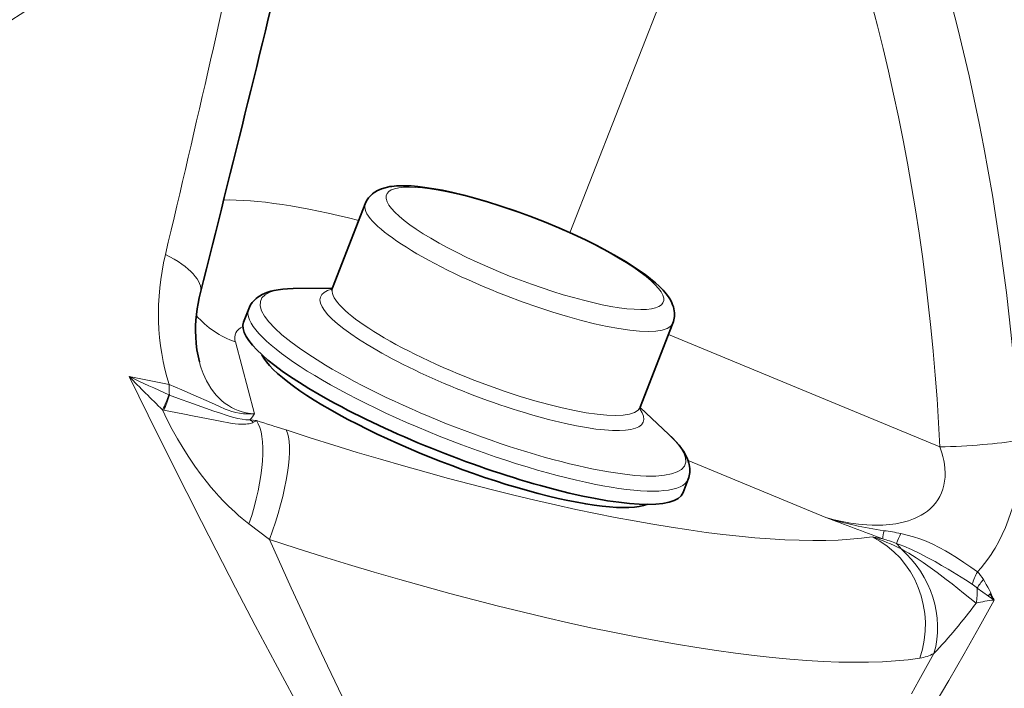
# Model space of a CAD drawing. Extents: x -672 to 7836, y -4841 to 1047.
# Tile 24 of 80: x 4890 to 4911, y -4711 to -4696. Entities that reach past the tile are written whole.
import ezdxf

# ---------------------------------------------------------------- set-up
doc = ezdxf.new("R2010")
doc.units = 0

msp = doc.modelspace()

# ---------------------------------------------------------------- linework, layer by layer
at = {"color": 7, "lineweight": 13}
for p, q in [((4905.942383, -4689.994629), (4901.662109, -4700.901855)), ((4905.942383, -4689.994629), (4901.662109, -4700.901855)), ((4905.942383, -4689.994629), (4901.662109, -4700.901855)), ((4903.754395, -4703.060059), (4909.510254, -4705.446777)), ((4903.754395, -4703.060059), (4909.510254, -4705.446777)), ((4903.754395, -4703.060059), (4909.510254, -4705.446777)), ((4894.56543, -4703.219238), (4894.973633, -4704.741699)), ((4894.56543, -4703.219238), (4894.973633, -4704.741699)), ((4894.56543, -4703.219238), (4894.973633, -4704.741699)), ((4893.163086, -4704.121582), (4892.311523, -4703.94873)), ((4893.163086, -4704.121582), (4892.311523, -4703.94873)), ((4893.163086, -4704.121582), (4892.311523, -4703.94873)), ((4893.151855, -4704.339355), (4893.166504, -4704.346191)), ((4893.151855, -4704.339355), (4893.166504, -4704.346191)), ((4893.151855, -4704.339355), (4893.166504, -4704.346191)), ((4893.021973, -4704.658203), (4893.045898, -4704.663574)), ((4893.021973, -4704.658203), (4893.045898, -4704.663574)), ((4893.021973, -4704.658203), (4893.045898, -4704.663574)), ((4895.012695, -4704.888184), (4894.871582, -4704.869629)), ((4895.012695, -4704.888184), (4894.871582, -4704.869629)), ((4895.012695, -4704.888184), (4894.871582, -4704.869629)), ((4904.169434, -4705.733887), (4907.091309, -4706.945801)), ((4904.169434, -4705.733887), (4907.091309, -4706.945801)), ((4904.169434, -4705.733887), (4907.091309, -4706.945801)), ((4895.287598, -4707.411621), (4894.854492, -4707.078125)), ((4895.287598, -4707.411621), (4894.854492, -4707.078125)), ((4895.287598, -4707.411621), (4894.854492, -4707.078125)), ((4908.073242, -4707.352539), (4908.299316, -4707.395508)), ((4908.073242, -4707.352539), (4908.299316, -4707.395508)), ((4908.073242, -4707.352539), (4908.299316, -4707.395508)), ((4910.300293, -4708.444336), (4910.659668, -4708.694824)), ((4910.300293, -4708.444336), (4910.659668, -4708.694824)), ((4910.300293, -4708.444336), (4910.659668, -4708.694824))]:
    msp.add_line(p, q, dxfattribs=at)
at = {"color": 7, "lineweight": 35}
for p, q in [((4897.322266, -4700.286621), (4896.629395, -4702.072266)), ((4897.322266, -4700.286621), (4896.629395, -4702.072266)), ((4897.322266, -4700.286621), (4896.629395, -4702.072266)), ((4896.626465, -4702.07666), (4895.790039, -4702.088379)), ((4896.626465, -4702.07666), (4895.790039, -4702.088379)), ((4896.626465, -4702.07666), (4895.790039, -4702.088379)), ((4894.848633, -4702.515137), (4894.739258, -4702.796875)), ((4894.848633, -4702.515137), (4894.739258, -4702.796875)), ((4894.848633, -4702.515137), (4894.739258, -4702.796875)), ((4903.848145, -4702.818848), (4903.155273, -4704.604004)), ((4903.848145, -4702.818848), (4903.155273, -4704.604004)), ((4903.848145, -4702.818848), (4903.155273, -4704.604004)), ((4903.154297, -4704.609375), (4903.76416, -4705.182129)), ((4903.154297, -4704.609375), (4903.76416, -4705.182129)), ((4903.154297, -4704.609375), (4903.76416, -4705.182129)), ((4904.171387, -4706.132324), (4904.062012, -4706.414063)), ((4904.171387, -4706.132324), (4904.062012, -4706.414063)), ((4904.171387, -4706.132324), (4904.062012, -4706.414063))]:
    msp.add_line(p, q, dxfattribs=at)
for points in [[(4899.648926, -4700.169434), (4899.409668, -4700.105957), (4899.178711, -4700.050293), (4898.95752, -4700.00293), (4898.773438, -4699.969238), (4898.587402, -4699.94043), (4898.436035, -4699.922363), (4898.29248, -4699.910645), (4898.154785, -4699.905273), (4898.069336, -4699.905762), (4897.980957, -4699.909668), (4897.888672, -4699.918945), (4897.843262, -4699.925293), (4897.791992, -4699.935059), (4897.741699, -4699.947266), (4897.666016, -4699.970703), (4897.61377, -4699.992188), (4897.567383, -4700.015137), (4897.537598, -4700.032715), (4897.508789, -4700.052246), (4897.476074, -4700.07666), (4897.444824, -4700.104004), (4897.418457, -4700.131348), (4897.393555, -4700.160645), (4897.362305, -4700.205566), (4897.336426, -4700.253418), (4897.322266, -4700.286621)], [(4899.648926, -4700.169434), (4899.409668, -4700.105957), (4899.178711, -4700.050293), (4898.95752, -4700.00293), (4898.773438, -4699.969238), (4898.587402, -4699.94043), (4898.436035, -4699.922363), (4898.29248, -4699.910645), (4898.154785, -4699.905273), (4898.069336, -4699.905762), (4897.980957, -4699.909668), (4897.888672, -4699.918945), (4897.843262, -4699.925293), (4897.791992, -4699.935059), (4897.741699, -4699.947266), (4897.666016, -4699.970703), (4897.61377, -4699.992188), (4897.567383, -4700.015137), (4897.537598, -4700.032715), (4897.508789, -4700.052246), (4897.476074, -4700.07666), (4897.444824, -4700.104004), (4897.418457, -4700.131348), (4897.393555, -4700.160645), (4897.362305, -4700.205566), (4897.336426, -4700.253418), (4897.322266, -4700.286621)], [(4899.648926, -4700.169434), (4899.409668, -4700.105957), (4899.178711, -4700.050293), (4898.95752, -4700.00293), (4898.773438, -4699.969238), (4898.587402, -4699.94043), (4898.436035, -4699.922363), (4898.29248, -4699.910645), (4898.154785, -4699.905273), (4898.069336, -4699.905762), (4897.980957, -4699.909668), (4897.888672, -4699.918945), (4897.843262, -4699.925293), (4897.791992, -4699.935059), (4897.741699, -4699.947266), (4897.666016, -4699.970703), (4897.61377, -4699.992188), (4897.567383, -4700.015137), (4897.537598, -4700.032715), (4897.508789, -4700.052246), (4897.476074, -4700.07666), (4897.444824, -4700.104004), (4897.418457, -4700.131348), (4897.393555, -4700.160645), (4897.362305, -4700.205566), (4897.336426, -4700.253418), (4897.322266, -4700.286621)], [(4903.848145, -4702.818848), (4903.859863, -4702.784668), (4903.869141, -4702.75), (4903.875977, -4702.713379), (4903.880371, -4702.677246), (4903.881836, -4702.638672), (4903.880371, -4702.601074), (4903.875977, -4702.55957), (4903.868652, -4702.519531), (4903.856934, -4702.474121), (4903.841797, -4702.431152), (4903.826172, -4702.393066), (4903.793945, -4702.329102), (4903.75293, -4702.263184), (4903.706543, -4702.200684), (4903.676758, -4702.163574), (4903.641602, -4702.123535), (4903.564453, -4702.044434), (4903.479004, -4701.965332), (4903.374023, -4701.87793), (4903.259277, -4701.789551), (4903.133789, -4701.700684), (4902.985352, -4701.601563), (4902.839844, -4701.510742), (4902.660645, -4701.405273), (4902.454102, -4701.290527), (4902.23584, -4701.17627), (4902.006836, -4701.0625), (4901.720703, -4700.928711), (4901.424805, -4700.797852), (4901.121094, -4700.672363), (4900.813477, -4700.552734), (4900.504395, -4700.439941), (4900.197754, -4700.335938), (4899.89502, -4700.240723), (4899.648926, -4700.169434)], [(4903.848145, -4702.818848), (4903.859863, -4702.784668), (4903.869141, -4702.75), (4903.875977, -4702.713379), (4903.880371, -4702.677246), (4903.881836, -4702.638672), (4903.880371, -4702.601074), (4903.875977, -4702.55957), (4903.868652, -4702.519531), (4903.856934, -4702.474121), (4903.841797, -4702.431152), (4903.826172, -4702.393066), (4903.793945, -4702.329102), (4903.75293, -4702.263184), (4903.706543, -4702.200684), (4903.676758, -4702.163574), (4903.641602, -4702.123535), (4903.564453, -4702.044434), (4903.479004, -4701.965332), (4903.374023, -4701.87793), (4903.259277, -4701.789551), (4903.133789, -4701.700684), (4902.985352, -4701.601563), (4902.839844, -4701.510742), (4902.660645, -4701.405273), (4902.454102, -4701.290527), (4902.23584, -4701.17627), (4902.006836, -4701.0625), (4901.720703, -4700.928711), (4901.424805, -4700.797852), (4901.121094, -4700.672363), (4900.813477, -4700.552734), (4900.504395, -4700.439941), (4900.197754, -4700.335938), (4899.89502, -4700.240723), (4899.648926, -4700.169434)], [(4903.848145, -4702.818848), (4903.859863, -4702.784668), (4903.869141, -4702.75), (4903.875977, -4702.713379), (4903.880371, -4702.677246), (4903.881836, -4702.638672), (4903.880371, -4702.601074), (4903.875977, -4702.55957), (4903.868652, -4702.519531), (4903.856934, -4702.474121), (4903.841797, -4702.431152), (4903.826172, -4702.393066), (4903.793945, -4702.329102), (4903.75293, -4702.263184), (4903.706543, -4702.200684), (4903.676758, -4702.163574), (4903.641602, -4702.123535), (4903.564453, -4702.044434), (4903.479004, -4701.965332), (4903.374023, -4701.87793), (4903.259277, -4701.789551), (4903.133789, -4701.700684), (4902.985352, -4701.601563), (4902.839844, -4701.510742), (4902.660645, -4701.405273), (4902.454102, -4701.290527), (4902.23584, -4701.17627), (4902.006836, -4701.0625), (4901.720703, -4700.928711), (4901.424805, -4700.797852), (4901.121094, -4700.672363), (4900.813477, -4700.552734), (4900.504395, -4700.439941), (4900.197754, -4700.335938), (4899.89502, -4700.240723), (4899.648926, -4700.169434)], [(4895.790039, -4702.088379), (4895.670898, -4702.092285), (4895.570313, -4702.100098), (4895.474609, -4702.112305), (4895.388184, -4702.12793), (4895.321289, -4702.144043), (4895.256836, -4702.163574), (4895.194824, -4702.186523), (4895.134766, -4702.214355), (4895.07959, -4702.245117), (4895.04541, -4702.268066), (4895.010254, -4702.294922), (4894.976563, -4702.324707), (4894.94873, -4702.353516), (4894.922852, -4702.384766), (4894.890625, -4702.431152), (4894.863281, -4702.480957), (4894.848633, -4702.515137)], [(4895.790039, -4702.088379), (4895.670898, -4702.092285), (4895.570313, -4702.100098), (4895.474609, -4702.112305), (4895.388184, -4702.12793), (4895.321289, -4702.144043), (4895.256836, -4702.163574), (4895.194824, -4702.186523), (4895.134766, -4702.214355), (4895.07959, -4702.245117), (4895.04541, -4702.268066), (4895.010254, -4702.294922), (4894.976563, -4702.324707), (4894.94873, -4702.353516), (4894.922852, -4702.384766), (4894.890625, -4702.431152), (4894.863281, -4702.480957), (4894.848633, -4702.515137)], [(4895.790039, -4702.088379), (4895.670898, -4702.092285), (4895.570313, -4702.100098), (4895.474609, -4702.112305), (4895.388184, -4702.12793), (4895.321289, -4702.144043), (4895.256836, -4702.163574), (4895.194824, -4702.186523), (4895.134766, -4702.214355), (4895.07959, -4702.245117), (4895.04541, -4702.268066), (4895.010254, -4702.294922), (4894.976563, -4702.324707), (4894.94873, -4702.353516), (4894.922852, -4702.384766), (4894.890625, -4702.431152), (4894.863281, -4702.480957), (4894.848633, -4702.515137)], [(4893.803711, -4703.643066), (4893.773926, -4703.51709), (4893.750488, -4703.385742), (4893.733887, -4703.250488), (4893.724121, -4703.112793), (4893.721191, -4702.994141), (4893.722656, -4702.874512), (4893.729004, -4702.755371), (4893.739746, -4702.63623), (4893.754883, -4702.517578), (4893.774414, -4702.400391), (4893.797363, -4702.284668), (4893.824707, -4702.169922)], [(4893.803711, -4703.643066), (4893.773926, -4703.51709), (4893.750488, -4703.385742), (4893.733887, -4703.250488), (4893.724121, -4703.112793), (4893.721191, -4702.994141), (4893.722656, -4702.874512), (4893.729004, -4702.755371), (4893.739746, -4702.63623), (4893.754883, -4702.517578), (4893.774414, -4702.400391), (4893.797363, -4702.284668), (4893.824707, -4702.169922)], [(4893.803711, -4703.643066), (4893.773926, -4703.51709), (4893.750488, -4703.385742), (4893.733887, -4703.250488), (4893.724121, -4703.112793), (4893.721191, -4702.994141), (4893.722656, -4702.874512), (4893.729004, -4702.755371), (4893.739746, -4702.63623), (4893.754883, -4702.517578), (4893.774414, -4702.400391), (4893.797363, -4702.284668), (4893.824707, -4702.169922)], [(4903.76416, -4705.182129), (4903.840332, -4705.256348), (4903.910156, -4705.330078), (4903.977539, -4705.408203), (4904.029785, -4705.476563), (4904.070801, -4705.536621), (4904.107422, -4705.597168), (4904.144043, -4705.670898), (4904.171875, -4705.741699), (4904.186523, -4705.791504), (4904.192871, -4705.816895), (4904.200684, -4705.861328), (4904.205078, -4705.906738), (4904.206543, -4705.946289), (4904.20459, -4705.98584), (4904.200195, -4706.023438), (4904.193359, -4706.061523), (4904.183594, -4706.097168), (4904.171387, -4706.132324)], [(4903.76416, -4705.182129), (4903.840332, -4705.256348), (4903.910156, -4705.330078), (4903.977539, -4705.408203), (4904.029785, -4705.476563), (4904.070801, -4705.536621), (4904.107422, -4705.597168), (4904.144043, -4705.670898), (4904.171875, -4705.741699), (4904.186523, -4705.791504), (4904.192871, -4705.816895), (4904.200684, -4705.861328), (4904.205078, -4705.906738), (4904.206543, -4705.946289), (4904.20459, -4705.98584), (4904.200195, -4706.023438), (4904.193359, -4706.061523), (4904.183594, -4706.097168), (4904.171387, -4706.132324)], [(4903.76416, -4705.182129), (4903.840332, -4705.256348), (4903.910156, -4705.330078), (4903.977539, -4705.408203), (4904.029785, -4705.476563), (4904.070801, -4705.536621), (4904.107422, -4705.597168), (4904.144043, -4705.670898), (4904.171875, -4705.741699), (4904.186523, -4705.791504), (4904.192871, -4705.816895), (4904.200684, -4705.861328), (4904.205078, -4705.906738), (4904.206543, -4705.946289), (4904.20459, -4705.98584), (4904.200195, -4706.023438), (4904.193359, -4706.061523), (4904.183594, -4706.097168), (4904.171387, -4706.132324)], [(4910.536621, -4708.608398), (4910.54541, -4708.598633), (4910.558594, -4708.581543), (4910.563477, -4708.574219), (4910.572754, -4708.569336), (4910.580566, -4708.569336), (4910.585449, -4708.571777), (4910.59375, -4708.580566), (4910.599609, -4708.591797), (4910.611328, -4708.616211), (4910.628906, -4708.646484), (4910.640625, -4708.663086), (4910.651367, -4708.678711), (4910.659668, -4708.694824)], [(4910.536621, -4708.608398), (4910.54541, -4708.598633), (4910.558594, -4708.581543), (4910.563477, -4708.574219), (4910.572754, -4708.569336), (4910.580566, -4708.569336), (4910.585449, -4708.571777), (4910.59375, -4708.580566), (4910.599609, -4708.591797), (4910.611328, -4708.616211), (4910.628906, -4708.646484), (4910.640625, -4708.663086), (4910.651367, -4708.678711), (4910.659668, -4708.694824)], [(4910.536621, -4708.608398), (4910.54541, -4708.598633), (4910.558594, -4708.581543), (4910.563477, -4708.574219), (4910.572754, -4708.569336), (4910.580566, -4708.569336), (4910.585449, -4708.571777), (4910.59375, -4708.580566), (4910.599609, -4708.591797), (4910.611328, -4708.616211), (4910.628906, -4708.646484), (4910.640625, -4708.663086), (4910.651367, -4708.678711), (4910.659668, -4708.694824)]]:
    msp.add_lwpolyline(points, dxfattribs=at)
at = {"color": 7, "lineweight": 13}
for points in [[(4893.803711, -4703.643066), (4893.822266, -4703.708496), (4893.842773, -4703.772461), (4893.86377, -4703.83252), (4893.88623, -4703.891113), (4893.92041, -4703.969238), (4893.957031, -4704.044922), (4893.996582, -4704.117188), (4894.047852, -4704.199707), (4894.103027, -4704.276855), (4894.161621, -4704.348633), (4894.223633, -4704.414551), (4894.288086, -4704.474121), (4894.352051, -4704.525391), (4894.41748, -4704.570313), (4894.484375, -4704.610352), (4894.552734, -4704.644043), (4894.62207, -4704.672852), (4894.665527, -4704.687988), (4894.709473, -4704.701172), (4894.797363, -4704.722168), (4894.885254, -4704.735352), (4894.973633, -4704.741699)], [(4893.803711, -4703.643066), (4893.822266, -4703.708496), (4893.842773, -4703.772461), (4893.86377, -4703.83252), (4893.88623, -4703.891113), (4893.92041, -4703.969238), (4893.957031, -4704.044922), (4893.996582, -4704.117188), (4894.047852, -4704.199707), (4894.103027, -4704.276855), (4894.161621, -4704.348633), (4894.223633, -4704.414551), (4894.288086, -4704.474121), (4894.352051, -4704.525391), (4894.41748, -4704.570313), (4894.484375, -4704.610352), (4894.552734, -4704.644043), (4894.62207, -4704.672852), (4894.665527, -4704.687988), (4894.709473, -4704.701172), (4894.797363, -4704.722168), (4894.885254, -4704.735352), (4894.973633, -4704.741699)], [(4893.803711, -4703.643066), (4893.822266, -4703.708496), (4893.842773, -4703.772461), (4893.86377, -4703.83252), (4893.88623, -4703.891113), (4893.92041, -4703.969238), (4893.957031, -4704.044922), (4893.996582, -4704.117188), (4894.047852, -4704.199707), (4894.103027, -4704.276855), (4894.161621, -4704.348633), (4894.223633, -4704.414551), (4894.288086, -4704.474121), (4894.352051, -4704.525391), (4894.41748, -4704.570313), (4894.484375, -4704.610352), (4894.552734, -4704.644043), (4894.62207, -4704.672852), (4894.665527, -4704.687988), (4894.709473, -4704.701172), (4894.797363, -4704.722168), (4894.885254, -4704.735352), (4894.973633, -4704.741699)], [(4895.819336, -4710.788086), (4895.407715, -4710.026367), (4894.988281, -4709.23584), (4894.571777, -4708.4375), (4894.157227, -4707.632813), (4893.847656, -4707.025879), (4893.538574, -4706.415527), (4892.92334, -4705.187012), (4892.311523, -4703.94873)], [(4895.819336, -4710.788086), (4895.407715, -4710.026367), (4894.988281, -4709.23584), (4894.571777, -4708.4375), (4894.157227, -4707.632813), (4893.847656, -4707.025879), (4893.538574, -4706.415527), (4892.92334, -4705.187012), (4892.311523, -4703.94873)], [(4895.819336, -4710.788086), (4895.407715, -4710.026367), (4894.988281, -4709.23584), (4894.571777, -4708.4375), (4894.157227, -4707.632813), (4893.847656, -4707.025879), (4893.538574, -4706.415527), (4892.92334, -4705.187012), (4892.311523, -4703.94873)], [(4894.973633, -4704.741699), (4894.902344, -4704.746582), (4894.821289, -4704.74707), (4894.739258, -4704.741699), (4894.656738, -4704.730469), (4894.573242, -4704.713379), (4894.493164, -4704.691406), (4894.412109, -4704.664551), (4894.351563, -4704.641602), (4894.228027, -4704.589355), (4894.05957, -4704.512695), (4893.669434, -4704.339355), (4893.428223, -4704.23584), (4893.163086, -4704.121582)], [(4894.973633, -4704.741699), (4894.902344, -4704.746582), (4894.821289, -4704.74707), (4894.739258, -4704.741699), (4894.656738, -4704.730469), (4894.573242, -4704.713379), (4894.493164, -4704.691406), (4894.412109, -4704.664551), (4894.351563, -4704.641602), (4894.228027, -4704.589355), (4894.05957, -4704.512695), (4893.669434, -4704.339355), (4893.428223, -4704.23584), (4893.163086, -4704.121582)], [(4894.973633, -4704.741699), (4894.902344, -4704.746582), (4894.821289, -4704.74707), (4894.739258, -4704.741699), (4894.656738, -4704.730469), (4894.573242, -4704.713379), (4894.493164, -4704.691406), (4894.412109, -4704.664551), (4894.351563, -4704.641602), (4894.228027, -4704.589355), (4894.05957, -4704.512695), (4893.669434, -4704.339355), (4893.428223, -4704.23584), (4893.163086, -4704.121582)], [(4894.871582, -4704.869629), (4894.83252, -4704.870117), (4894.791504, -4704.868164), (4894.708496, -4704.858887), (4894.619141, -4704.842773), (4894.505371, -4704.81543), (4894.38916, -4704.780762), (4894.226074, -4704.725586), (4894.11084, -4704.68457), (4893.575684, -4704.494141), (4893.419922, -4704.438477), (4893.166504, -4704.346191)], [(4894.871582, -4704.869629), (4894.83252, -4704.870117), (4894.791504, -4704.868164), (4894.708496, -4704.858887), (4894.619141, -4704.842773), (4894.505371, -4704.81543), (4894.38916, -4704.780762), (4894.226074, -4704.725586), (4894.11084, -4704.68457), (4893.575684, -4704.494141), (4893.419922, -4704.438477), (4893.166504, -4704.346191)], [(4894.871582, -4704.869629), (4894.83252, -4704.870117), (4894.791504, -4704.868164), (4894.708496, -4704.858887), (4894.619141, -4704.842773), (4894.505371, -4704.81543), (4894.38916, -4704.780762), (4894.226074, -4704.725586), (4894.11084, -4704.68457), (4893.575684, -4704.494141), (4893.419922, -4704.438477), (4893.166504, -4704.346191)], [(4893.021973, -4704.658203), (4893.12207, -4704.868164), (4893.228027, -4705.074219), (4893.339355, -4705.275879), (4893.456055, -4705.473145), (4893.578125, -4705.666016), (4893.705078, -4705.853027), (4893.837891, -4706.034668), (4893.975586, -4706.210449), (4894.046387, -4706.296387), (4894.118164, -4706.380371), (4894.216309, -4706.489746), (4894.316895, -4706.596191), (4894.419434, -4706.699707), (4894.560059, -4706.83252), (4894.634277, -4706.897949), (4894.709473, -4706.962402), (4894.781738, -4707.020996), (4894.854492, -4707.078125)], [(4893.021973, -4704.658203), (4893.12207, -4704.868164), (4893.228027, -4705.074219), (4893.339355, -4705.275879), (4893.456055, -4705.473145), (4893.578125, -4705.666016), (4893.705078, -4705.853027), (4893.837891, -4706.034668), (4893.975586, -4706.210449), (4894.046387, -4706.296387), (4894.118164, -4706.380371), (4894.216309, -4706.489746), (4894.316895, -4706.596191), (4894.419434, -4706.699707), (4894.560059, -4706.83252), (4894.634277, -4706.897949), (4894.709473, -4706.962402), (4894.781738, -4707.020996), (4894.854492, -4707.078125)], [(4893.021973, -4704.658203), (4893.12207, -4704.868164), (4893.228027, -4705.074219), (4893.339355, -4705.275879), (4893.456055, -4705.473145), (4893.578125, -4705.666016), (4893.705078, -4705.853027), (4893.837891, -4706.034668), (4893.975586, -4706.210449), (4894.046387, -4706.296387), (4894.118164, -4706.380371), (4894.216309, -4706.489746), (4894.316895, -4706.596191), (4894.419434, -4706.699707), (4894.560059, -4706.83252), (4894.634277, -4706.897949), (4894.709473, -4706.962402), (4894.781738, -4707.020996), (4894.854492, -4707.078125)], [(4894.946777, -4704.923828), (4894.928711, -4704.933105), (4894.90918, -4704.940918), (4894.888184, -4704.947266), (4894.85791, -4704.954102), (4894.826172, -4704.959473), (4894.787109, -4704.963379), (4894.744629, -4704.965332), (4894.688965, -4704.965332), (4894.631836, -4704.962402), (4894.563965, -4704.956055), (4894.495117, -4704.946777), (4894.424805, -4704.935059), (4894.27832, -4704.907227), (4894.102539, -4704.871582), (4893.693359, -4704.791992), (4893.45166, -4704.746094), (4893.187012, -4704.693359), (4893.045898, -4704.663574)], [(4894.946777, -4704.923828), (4894.928711, -4704.933105), (4894.90918, -4704.940918), (4894.888184, -4704.947266), (4894.85791, -4704.954102), (4894.826172, -4704.959473), (4894.787109, -4704.963379), (4894.744629, -4704.965332), (4894.688965, -4704.965332), (4894.631836, -4704.962402), (4894.563965, -4704.956055), (4894.495117, -4704.946777), (4894.424805, -4704.935059), (4894.27832, -4704.907227), (4894.102539, -4704.871582), (4893.693359, -4704.791992), (4893.45166, -4704.746094), (4893.187012, -4704.693359), (4893.045898, -4704.663574)], [(4894.946777, -4704.923828), (4894.928711, -4704.933105), (4894.90918, -4704.940918), (4894.888184, -4704.947266), (4894.85791, -4704.954102), (4894.826172, -4704.959473), (4894.787109, -4704.963379), (4894.744629, -4704.965332), (4894.688965, -4704.965332), (4894.631836, -4704.962402), (4894.563965, -4704.956055), (4894.495117, -4704.946777), (4894.424805, -4704.935059), (4894.27832, -4704.907227), (4894.102539, -4704.871582), (4893.693359, -4704.791992), (4893.45166, -4704.746094), (4893.187012, -4704.693359), (4893.045898, -4704.663574)], [(4907.091309, -4706.945801), (4907.265137, -4706.990234), (4907.438965, -4707.028809), (4907.612305, -4707.060059), (4907.785645, -4707.083984), (4907.87207, -4707.092773), (4907.958008, -4707.099609), (4908.071777, -4707.10498), (4908.185059, -4707.106445), (4908.297363, -4707.103516), (4908.370117, -4707.099609), (4908.442383, -4707.092773), (4908.51123, -4707.084961), (4908.579102, -4707.074707), (4908.67041, -4707.057617), (4908.759766, -4707.036133), (4908.847168, -4707.010254), (4908.94873, -4706.973633), (4908.997559, -4706.953125), (4909.045898, -4706.930176), (4909.115234, -4706.893555), (4909.181641, -4706.852539), (4909.244629, -4706.807129), (4909.303711, -4706.758301), (4909.364258, -4706.699707), (4909.418945, -4706.63623), (4909.467773, -4706.568359), (4909.510254, -4706.496094), (4909.545898, -4706.419922), (4909.574707, -4706.339844), (4909.59668, -4706.256836), (4909.611816, -4706.170898), (4909.620117, -4706.083984), (4909.62207, -4705.995117), (4909.617188, -4705.904785), (4909.606445, -4705.813965), (4909.592285, -4705.732422), (4909.57373, -4705.650879), (4909.55127, -4705.569336), (4909.531738, -4705.507813), (4909.510254, -4705.446777)], [(4907.091309, -4706.945801), (4907.265137, -4706.990234), (4907.438965, -4707.028809), (4907.612305, -4707.060059), (4907.785645, -4707.083984), (4907.87207, -4707.092773), (4907.958008, -4707.099609), (4908.071777, -4707.10498), (4908.185059, -4707.106445), (4908.297363, -4707.103516), (4908.370117, -4707.099609), (4908.442383, -4707.092773), (4908.51123, -4707.084961), (4908.579102, -4707.074707), (4908.67041, -4707.057617), (4908.759766, -4707.036133), (4908.847168, -4707.010254), (4908.94873, -4706.973633), (4908.997559, -4706.953125), (4909.045898, -4706.930176), (4909.115234, -4706.893555), (4909.181641, -4706.852539), (4909.244629, -4706.807129), (4909.303711, -4706.758301), (4909.364258, -4706.699707), (4909.418945, -4706.63623), (4909.467773, -4706.568359), (4909.510254, -4706.496094), (4909.545898, -4706.419922), (4909.574707, -4706.339844), (4909.59668, -4706.256836), (4909.611816, -4706.170898), (4909.620117, -4706.083984), (4909.62207, -4705.995117), (4909.617188, -4705.904785), (4909.606445, -4705.813965), (4909.592285, -4705.732422), (4909.57373, -4705.650879), (4909.55127, -4705.569336), (4909.531738, -4705.507813), (4909.510254, -4705.446777)], [(4907.091309, -4706.945801), (4907.265137, -4706.990234), (4907.438965, -4707.028809), (4907.612305, -4707.060059), (4907.785645, -4707.083984), (4907.87207, -4707.092773), (4907.958008, -4707.099609), (4908.071777, -4707.10498), (4908.185059, -4707.106445), (4908.297363, -4707.103516), (4908.370117, -4707.099609), (4908.442383, -4707.092773), (4908.51123, -4707.084961), (4908.579102, -4707.074707), (4908.67041, -4707.057617), (4908.759766, -4707.036133), (4908.847168, -4707.010254), (4908.94873, -4706.973633), (4908.997559, -4706.953125), (4909.045898, -4706.930176), (4909.115234, -4706.893555), (4909.181641, -4706.852539), (4909.244629, -4706.807129), (4909.303711, -4706.758301), (4909.364258, -4706.699707), (4909.418945, -4706.63623), (4909.467773, -4706.568359), (4909.510254, -4706.496094), (4909.545898, -4706.419922), (4909.574707, -4706.339844), (4909.59668, -4706.256836), (4909.611816, -4706.170898), (4909.620117, -4706.083984), (4909.62207, -4705.995117), (4909.617188, -4705.904785), (4909.606445, -4705.813965), (4909.592285, -4705.732422), (4909.57373, -4705.650879), (4909.55127, -4705.569336), (4909.531738, -4705.507813), (4909.510254, -4705.446777)], [(4910.306641, -4708.096191), (4910.383301, -4708.008789), (4910.457031, -4707.918457), (4910.52832, -4707.82373), (4910.596191, -4707.726074), (4910.639648, -4707.658691), (4910.682129, -4707.589844), (4910.761719, -4707.44873), (4910.834961, -4707.302734), (4910.902344, -4707.151855), (4910.962402, -4706.997559), (4911.016113, -4706.839844), (4911.041504, -4706.755859), (4911.064941, -4706.670898), (4911.086914, -4706.583984), (4911.107422, -4706.496582), (4911.141113, -4706.321777), (4911.167969, -4706.145996), (4911.187012, -4705.969238), (4911.199219, -4705.792969), (4911.204102, -4705.616211), (4911.203125, -4705.461914), (4911.196777, -4705.307617)], [(4910.306641, -4708.096191), (4910.383301, -4708.008789), (4910.457031, -4707.918457), (4910.52832, -4707.82373), (4910.596191, -4707.726074), (4910.639648, -4707.658691), (4910.682129, -4707.589844), (4910.761719, -4707.44873), (4910.834961, -4707.302734), (4910.902344, -4707.151855), (4910.962402, -4706.997559), (4911.016113, -4706.839844), (4911.041504, -4706.755859), (4911.064941, -4706.670898), (4911.086914, -4706.583984), (4911.107422, -4706.496582), (4911.141113, -4706.321777), (4911.167969, -4706.145996), (4911.187012, -4705.969238), (4911.199219, -4705.792969), (4911.204102, -4705.616211), (4911.203125, -4705.461914), (4911.196777, -4705.307617)], [(4910.306641, -4708.096191), (4910.383301, -4708.008789), (4910.457031, -4707.918457), (4910.52832, -4707.82373), (4910.596191, -4707.726074), (4910.639648, -4707.658691), (4910.682129, -4707.589844), (4910.761719, -4707.44873), (4910.834961, -4707.302734), (4910.902344, -4707.151855), (4910.962402, -4706.997559), (4911.016113, -4706.839844), (4911.041504, -4706.755859), (4911.064941, -4706.670898), (4911.086914, -4706.583984), (4911.107422, -4706.496582), (4911.141113, -4706.321777), (4911.167969, -4706.145996), (4911.187012, -4705.969238), (4911.199219, -4705.792969), (4911.204102, -4705.616211), (4911.203125, -4705.461914), (4911.196777, -4705.307617)], [(4908.682129, -4707.282715), (4908.817871, -4707.314453), (4908.952637, -4707.352539), (4909.085938, -4707.396484), (4909.217285, -4707.446777), (4909.358887, -4707.509766), (4909.497559, -4707.578613), (4909.633301, -4707.65332), (4909.733398, -4707.711914), (4909.831055, -4707.772461), (4909.927246, -4707.834473), (4910.020996, -4707.896973), (4910.166504, -4707.99707), (4910.306641, -4708.096191)], [(4908.682129, -4707.282715), (4908.817871, -4707.314453), (4908.952637, -4707.352539), (4909.085938, -4707.396484), (4909.217285, -4707.446777), (4909.358887, -4707.509766), (4909.497559, -4707.578613), (4909.633301, -4707.65332), (4909.733398, -4707.711914), (4909.831055, -4707.772461), (4909.927246, -4707.834473), (4910.020996, -4707.896973), (4910.166504, -4707.99707), (4910.306641, -4708.096191)], [(4908.682129, -4707.282715), (4908.817871, -4707.314453), (4908.952637, -4707.352539), (4909.085938, -4707.396484), (4909.217285, -4707.446777), (4909.358887, -4707.509766), (4909.497559, -4707.578613), (4909.633301, -4707.65332), (4909.733398, -4707.711914), (4909.831055, -4707.772461), (4909.927246, -4707.834473), (4910.020996, -4707.896973), (4910.166504, -4707.99707), (4910.306641, -4708.096191)], [(4896.829102, -4710.740234), (4896.519531, -4710.091309), (4896.211426, -4709.434082), (4895.980469, -4708.935547), (4895.749512, -4708.431641), (4895.287598, -4707.411621)], [(4896.829102, -4710.740234), (4896.519531, -4710.091309), (4896.211426, -4709.434082), (4895.980469, -4708.935547), (4895.749512, -4708.431641), (4895.287598, -4707.411621)], [(4896.829102, -4710.740234), (4896.519531, -4710.091309), (4896.211426, -4709.434082), (4895.980469, -4708.935547), (4895.749512, -4708.431641), (4895.287598, -4707.411621)], [(4908.589355, -4707.491699), (4908.746094, -4707.553223), (4908.906738, -4707.623535), (4909.072266, -4707.702637), (4909.239746, -4707.788086), (4909.407227, -4707.879395), (4909.546387, -4707.958496), (4909.683594, -4708.039551), (4909.871582, -4708.153809), (4910.051758, -4708.266602), (4910.19873, -4708.360352)], [(4908.589355, -4707.491699), (4908.746094, -4707.553223), (4908.906738, -4707.623535), (4909.072266, -4707.702637), (4909.239746, -4707.788086), (4909.407227, -4707.879395), (4909.546387, -4707.958496), (4909.683594, -4708.039551), (4909.871582, -4708.153809), (4910.051758, -4708.266602), (4910.19873, -4708.360352)], [(4908.589355, -4707.491699), (4908.746094, -4707.553223), (4908.906738, -4707.623535), (4909.072266, -4707.702637), (4909.239746, -4707.788086), (4909.407227, -4707.879395), (4909.546387, -4707.958496), (4909.683594, -4708.039551), (4909.871582, -4708.153809), (4910.051758, -4708.266602), (4910.19873, -4708.360352)], [(4908.688965, -4707.610352), (4908.77002, -4707.654297), (4908.850098, -4707.699707), (4909.006348, -4707.79541), (4909.158691, -4707.896484), (4909.308105, -4708.001465), (4909.454102, -4708.109375), (4909.64502, -4708.255371), (4909.769043, -4708.353027), (4910.008789, -4708.544922), (4910.27832, -4708.76123)], [(4908.688965, -4707.610352), (4908.77002, -4707.654297), (4908.850098, -4707.699707), (4909.006348, -4707.79541), (4909.158691, -4707.896484), (4909.308105, -4708.001465), (4909.454102, -4708.109375), (4909.64502, -4708.255371), (4909.769043, -4708.353027), (4910.008789, -4708.544922), (4910.27832, -4708.76123)], [(4908.688965, -4707.610352), (4908.77002, -4707.654297), (4908.850098, -4707.699707), (4909.006348, -4707.79541), (4909.158691, -4707.896484), (4909.308105, -4708.001465), (4909.454102, -4708.109375), (4909.64502, -4708.255371), (4909.769043, -4708.353027), (4910.008789, -4708.544922), (4910.27832, -4708.76123)], [(4910.659668, -4708.694824), (4910.345703, -4709.268066), (4910.026855, -4709.836914), (4909.70166, -4710.401855), (4909.370117, -4710.961914)], [(4910.659668, -4708.694824), (4910.345703, -4709.268066), (4910.026855, -4709.836914), (4909.70166, -4710.401855), (4909.370117, -4710.961914)], [(4910.659668, -4708.694824), (4910.345703, -4709.268066), (4910.026855, -4709.836914), (4909.70166, -4710.401855), (4909.370117, -4710.961914)], [(4909.385254, -4709.82666), (4909.067383, -4710.400879), (4908.905762, -4710.686523)], [(4909.385254, -4709.82666), (4909.067383, -4710.400879), (4908.905762, -4710.686523)], [(4909.385254, -4709.82666), (4909.067383, -4710.400879), (4908.905762, -4710.686523)]]:
    msp.add_lwpolyline(points, dxfattribs=at)
for centre, radius, start, end in [((-15370.001953, 27255.763672), 37832.310087, 302.348702, 302.3862), ((-15370.001953, 27255.763672), 37832.310087, 302.348702, 302.3862), ((-15370.001953, 27255.763672), 37832.310087, 302.348702, 302.3862), ((-13287.021484, 23880.96875), 33868.316824, 302.423513, 302.469023), ((-13287.021484, 23880.96875), 33868.316824, 302.423513, 302.469023), ((-13287.021484, 23880.96875), 33868.316824, 302.423513, 302.469023), ((4327.310547, -4567.766602), 581.331542, 346.714217, 347.548025), ((4327.310547, -4567.766602), 581.331542, 346.714217, 347.548025), ((4327.310547, -4567.766602), 581.331542, 346.714217, 347.548025), ((4910.755371, -4686.177246), 25.6127, 223.936444, 226.182715), ((4910.755371, -4686.177246), 25.6127, 223.936444, 226.182715), ((4910.755371, -4686.177246), 25.6127, 223.936444, 226.182715), ((4908.252441, -4670.761719), 36.817262, 244.343533, 245.785713), ((4908.252441, -4670.761719), 36.817262, 244.343533, 245.785713), ((4908.252441, -4670.761719), 36.817262, 244.343533, 245.785713), ((4894.633301, -4704.212891), 1.472679, 176.45694, 185.194286), ((4894.633301, -4704.212891), 1.472679, 176.45694, 185.194286), ((4894.633301, -4704.212891), 1.472679, 176.45694, 185.194286), ((4891.416016, -4703.817383), 1.812631, 332.366735, 343.253908), ((4891.416016, -4703.817383), 1.812631, 332.366735, 343.253908), ((4891.416016, -4703.817383), 1.812631, 332.366735, 343.253908), ((4891.455078, -4703.876465), 1.774875, 333.685689, 344.665173), ((4891.455078, -4703.876465), 1.774875, 333.685689, 344.665173), ((4891.455078, -4703.876465), 1.774875, 333.685689, 344.665173), ((4894.422363, -4704.408203), 0.643973, 314.255501, 328.840363), ((4894.422363, -4704.408203), 0.643973, 314.255501, 328.840363), ((4894.422363, -4704.408203), 0.643973, 314.255501, 328.840363), ((4894.534668, -4705.416016), 0.642011, 50.06905, 58.35814), ((4894.534668, -4705.416016), 0.642011, 50.06905, 58.35814), ((4894.534668, -4705.416016), 0.642011, 50.06905, 58.35814), ((4895.218262, -4705.348633), 0.504032, 114.049788, 122.553879), ((4895.218262, -4705.348633), 0.504032, 114.049788, 122.553879), ((4895.218262, -4705.348633), 0.504032, 114.049788, 122.553879), ((4883.359375, -4742.857422), 39.717117, 71.987318, 72.937521), ((4883.359375, -4742.857422), 39.717117, 71.987318, 72.937521), ((4883.359375, -4742.857422), 39.717117, 71.987318, 72.937521), ((4909.445313, -4699.367188), 7.935324, 252.747076, 261.882898), ((4909.445313, -4699.367188), 7.935324, 252.747076, 261.882898), ((4909.445313, -4699.367188), 7.935324, 252.747076, 261.882898), ((4949.618652, -4594.623047), 120.103775, 249.262662, 249.877475), ((4949.618652, -4594.623047), 120.103775, 249.262662, 249.877475), ((4949.618652, -4594.623047), 120.103775, 249.262662, 249.877475), ((4909.070313, -4707.426758), 0.772418, 164.690218, 177.679489), ((4909.070313, -4707.426758), 0.772418, 164.690218, 177.679489), ((4909.070313, -4707.426758), 0.772418, 164.690218, 177.679489), ((4907.683105, -4712.124512), 4.943948, 78.338363, 82.541074), ((4907.683105, -4712.124512), 4.943948, 78.338363, 82.541074), ((4907.683105, -4712.124512), 4.943948, 78.338363, 82.541074), ((4913.802246, -4709.688965), 5.656937, 154.83155, 157.146588), ((4913.802246, -4709.688965), 5.656937, 154.83155, 157.146588), ((4913.802246, -4709.688965), 5.656937, 154.83155, 157.146588), ((4906.463379, -4712.063965), 4.978533, 63.448872, 71.135245), ((4906.463379, -4712.063965), 4.978533, 63.448872, 71.135245), ((4906.463379, -4712.063965), 4.978533, 63.448872, 71.135245), ((4907.123535, -4711.421875), 4.194544, 69.543647, 73.722111), ((4907.123535, -4711.421875), 4.194544, 69.543647, 73.722111), ((4907.123535, -4711.421875), 4.194544, 69.543647, 73.722111), ((4908.126953, -4707.980957), 0.673399, 33.41028, 46.595451), ((4908.126953, -4707.980957), 0.673399, 33.41028, 46.595451), ((4908.126953, -4707.980957), 0.673399, 33.41028, 46.595451), ((4911.335938, -4708.671387), 1.179267, 150.797613, 164.698865), ((4911.335938, -4708.671387), 1.179267, 150.797613, 164.698865), ((4911.335938, -4708.671387), 1.179267, 150.797613, 164.698865), ((4909.780273, -4708.646484), 0.761488, 30.83425, 46.312576), ((4909.780273, -4708.646484), 0.761488, 30.83425, 46.312576), ((4909.780273, -4708.646484), 0.761488, 30.83425, 46.312576), ((4909.933594, -4708.78418), 0.499781, 42.801251, 57.982425), ((4909.933594, -4708.78418), 0.499781, 42.801251, 57.982425), ((4909.933594, -4708.78418), 0.499781, 42.801251, 57.982425), ((4911.247559, -4708.978516), 1.08766, 138.384086, 150.578337), ((4911.247559, -4708.978516), 1.08766, 138.384086, 150.578337), ((4911.247559, -4708.978516), 1.08766, 138.384086, 150.578337), ((4906.75293, -4710.425781), 4.272838, 23.89396, 30.510093), ((4906.75293, -4710.425781), 4.272838, 23.89396, 30.510093), ((4906.75293, -4710.425781), 4.272838, 23.89396, 30.510093), ((4909.094238, -4708.520996), 1.208261, 348.524644, 3.619338), ((4909.094238, -4708.520996), 1.208261, 348.524644, 3.619338), ((4909.094238, -4708.520996), 1.208261, 348.524644, 3.619338), ((4900.602539, -4701.546875), 12.069738, 316.689873, 323.292559), ((4900.602539, -4701.546875), 12.069738, 316.689873, 323.292559), ((4900.602539, -4701.546875), 12.069738, 316.689873, 323.292559), ((4910.855469, -4710.959961), 2.273422, 94.945217, 104.709095), ((4910.855469, -4710.959961), 2.273422, 94.945217, 104.709095), ((4910.855469, -4710.959961), 2.273422, 94.945217, 104.709095), ((4908.929199, -4708.958984), 0.980083, 279.208295, 297.742498), ((4908.929199, -4708.958984), 0.980083, 279.208295, 297.742498), ((4908.929199, -4708.958984), 0.980083, 279.208295, 297.742498)]:
    msp.add_arc(centre, radius, start, end, dxfattribs=at)
at = {"color": 7, "lineweight": 35}
for centre, radius, start, end in [((4285.070801, -4548.026855), 627.966066, 345.790731, 346.549642), ((4285.070801, -4548.026855), 627.966066, 345.790731, 346.549642), ((4285.070801, -4548.026855), 627.966066, 345.790731, 346.549642), ((4896.526367, -4702.035156), 0.109255, 310.394897, 340.164777), ((4896.526367, -4702.035156), 0.109255, 310.394897, 340.164777), ((4896.526367, -4702.035156), 0.109255, 310.394897, 340.164777)]:
    msp.add_arc(centre, radius, start, end, dxfattribs=at)
at = {"color": 7, "lineweight": 13}
for centre, major_axis, ratio, start_param, end_param in [((4839.759277, -4721.546387), (66.334473, 34.964355), 0.764185, 5.946231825, 6.230020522), ((4839.759277, -4721.546387), (66.334473, 34.964355), 0.764185, 5.946231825, 6.230020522), ((4839.759277, -4721.546387), (66.334473, 34.964355), 0.764185, 5.946231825, 6.230020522), ((4838.989746, -4722), (65.644043, 34.713379), 0.746528, 5.946114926, 6.228940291), ((4838.989746, -4722), (65.644043, 34.713379), 0.746528, 5.946114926, 6.228940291), ((4838.989746, -4722), (65.644043, 34.713379), 0.746528, 5.946114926, 6.228940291), ((4900.708984, -4701.233887), (-2.936523, 1.139648), 0.211325, 5.151270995, 11.434456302), ((4900.708984, -4701.233887), (-2.936523, 1.139648), 0.211325, 5.151270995, 11.434456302), ((4900.708984, -4701.233887), (-2.936523, 1.139648), 0.211325, 5.151270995, 11.434456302), ((4899.977051, -4703.119629), (6.588867, -2.556641), 0.211325, 2.088899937, 2.680383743), ((4899.977051, -4703.119629), (6.588867, -2.556641), 0.211325, 2.088899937, 2.680383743), ((4899.977051, -4703.119629), (6.588867, -2.556641), 0.211325, 2.088899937, 2.680383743), ((4900.584961, -4701.552734), (-3.263184, 1.266113), 0.211325, 0.00003706, 3.141629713), ((4900.584961, -4701.552734), (-3.263184, 1.266113), 0.211325, 0.00003706, 3.141629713), ((4900.584961, -4701.552734), (-3.263184, 1.266113), 0.211325, 0.00003706, 3.141629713), ((4896.602051, -4702.022461), (-1.375, -4.303711), 0.790215, 4.810245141, 5.452349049), ((4896.602051, -4702.022461), (-1.375, -4.303711), 0.790215, 4.810245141, 5.452349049), ((4896.602051, -4702.022461), (-1.375, -4.303711), 0.790215, 4.810245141, 5.452349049), ((4891.885742, -4701.679199), (1.938965, -0.490723), 0.35792, 6.283183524, 7.281926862), ((4891.885742, -4701.679199), (1.938965, -0.490723), 0.35792, 6.283183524, 7.281926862), ((4891.885742, -4701.679199), (1.938965, -0.490723), 0.35792, 6.283183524, 7.281926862), ((4899.605957, -4704.076172), (-4.5, 1.746094), 0.211325, 5.801006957, 9.906913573), ((4899.605957, -4704.076172), (-4.5, 1.746094), 0.211325, 5.801006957, 9.906913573), ((4899.605957, -4704.076172), (-4.5, 1.746094), 0.211325, 5.801006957, 9.906913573), ((4899.796387, -4703.585938), (-3.424316, 1.328613), 0.211325, 5.979618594, 9.728257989), ((4899.796387, -4703.585938), (-3.424316, 1.328613), 0.211325, 5.979618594, 9.728257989), ((4899.796387, -4703.585938), (-3.424316, 1.328613), 0.211325, 5.979618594, 9.728257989), ((4899.892578, -4703.337891), (-3.263184, 1.266113), 0.211325, 0.00003706, 3.141629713), ((4899.892578, -4703.337891), (-3.263184, 1.266113), 0.211325, 0.00003706, 3.141629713), ((4899.892578, -4703.337891), (-3.263184, 1.266113), 0.211325, 0.00003706, 3.141629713), ((4899.509766, -4704.32373), (-4.661621, 1.808594), 0.211325, 0.00003706, 3.141629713), ((4899.509766, -4704.32373), (-4.661621, 1.808594), 0.211325, 0.00003706, 3.141629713), ((4899.509766, -4704.32373), (-4.661621, 1.808594), 0.211325, 0.00003706, 3.141629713), ((4895.272461, -4701.396973), (-1.931641, -0.517578), 0.965926, 0.439728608, 0.955316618), ((4895.272461, -4701.396973), (-1.931641, -0.517578), 0.965926, 0.439728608, 0.955316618), ((4895.272461, -4701.396973), (-1.931641, -0.517578), 0.965926, 0.439728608, 0.955316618), ((4899.294434, -4704.878418), (4.725586, -1.833496), 0.211325, 2.954970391, 3.295076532), ((4899.294434, -4704.878418), (4.725586, -1.833496), 0.211325, 2.954970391, 3.295076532), ((4899.294434, -4704.878418), (4.725586, -1.833496), 0.211325, 2.954970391, 3.295076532), ((4894.305664, -4706.710938), (-0.586426, -1.912109), 0.317613, 1.47559583, 2.916840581), ((4894.305664, -4706.710938), (-0.586426, -1.912109), 0.317613, 1.47559583, 2.916840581), ((4894.305664, -4706.710938), (-0.586426, -1.912109), 0.317613, 1.47559583, 2.916840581), ((4894.933594, -4706.90918), (-0.618164, -1.901855), 0.250118, 1.385669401, 2.921559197), ((4894.933594, -4706.90918), (-0.618164, -1.901855), 0.250118, 1.385669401, 2.921559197), ((4894.933594, -4706.90918), (-0.618164, -1.901855), 0.250118, 1.385669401, 2.921559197), ((4892.64502, -4699.937988), (16.960449, -6.580566), 0.211325, 4.971177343, 5.929411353), ((4892.64502, -4699.937988), (16.960449, -6.580566), 0.211325, 4.971177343, 5.929411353), ((4892.64502, -4699.937988), (16.960449, -6.580566), 0.211325, 4.971177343, 5.929411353), ((4909.838867, -4705.197266), (1.997559, 0.095215), 0.118639, 4.541480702, 5.454162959), ((4909.838867, -4705.197266), (1.997559, 0.095215), 0.118639, 4.541480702, 5.454162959), ((4909.838867, -4705.197266), (1.997559, 0.095215), 0.118639, 4.541480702, 5.454162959), ((4891.962402, -4701.696777), (18.824219, -7.303711), 0.211325, 4.971177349, 5.929411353), ((4891.962402, -4701.696777), (18.824219, -7.303711), 0.211325, 4.971177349, 5.929411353), ((4891.962402, -4701.696777), (18.824219, -7.303711), 0.211325, 4.971177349, 5.929411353), ((4907.366211, -4709.175293), (-0.29834, 1.977539), 0.916886, 4.189355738, 5.72524548), ((4907.366211, -4709.175293), (-0.29834, 1.977539), 0.916886, 4.189355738, 5.72524548), ((4907.366211, -4709.175293), (-0.29834, 1.977539), 0.916886, 4.189355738, 5.72524548), ((4907.637695, -4709.080566), (0.951172, -1.759277), 0.884585, 0.732205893, 1.97881598), ((4907.637695, -4709.080566), (0.951172, -1.759277), 0.884585, 0.732205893, 1.97881598), ((4907.637695, -4709.080566), (0.951172, -1.759277), 0.884585, 0.732205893, 1.97881598)]:
    msp.add_ellipse(centre, major_axis=major_axis, ratio=ratio, start_param=start_param, end_param=end_param, dxfattribs=at)
at = {"color": 7, "lineweight": 35}
for centre, major_axis, start_param, end_param in [((4899.400879, -4704.605469), (-4.661621, 1.808594), 0.00003706, 2.009678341), ((4899.400879, -4704.605469), (-4.661621, 1.808594), 0.00003706, 2.009678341), ((4899.400879, -4704.605469), (-4.661621, 1.808594), 0.00003706, 2.009678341), ((4899.294434, -4704.878418), (4.195312, -1.62793), 3.369958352, 5.151270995), ((4899.294434, -4704.878418), (4.195312, -1.62793), 3.369958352, 5.151270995), ((4899.294434, -4704.878418), (4.195312, -1.62793), 3.369958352, 5.151270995), ((4899.400879, -4704.605469), (-4.661621, 1.808594), 2.009678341, 3.141629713), ((4899.400879, -4704.605469), (-4.661621, 1.808594), 2.009678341, 3.141629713), ((4899.400879, -4704.605469), (-4.661621, 1.808594), 2.009678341, 3.141629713), ((4899.294434, -4704.878418), (4.195312, -1.62793), 5.151270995, 6.057456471), ((4899.294434, -4704.878418), (4.195312, -1.62793), 5.151270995, 6.057456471), ((4899.294434, -4704.878418), (4.195312, -1.62793), 5.151270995, 6.057456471)]:
    msp.add_ellipse(centre, major_axis=major_axis, ratio=0.211325, start_param=start_param, end_param=end_param, dxfattribs=at)

doc.saveas('drawing.dxf')
